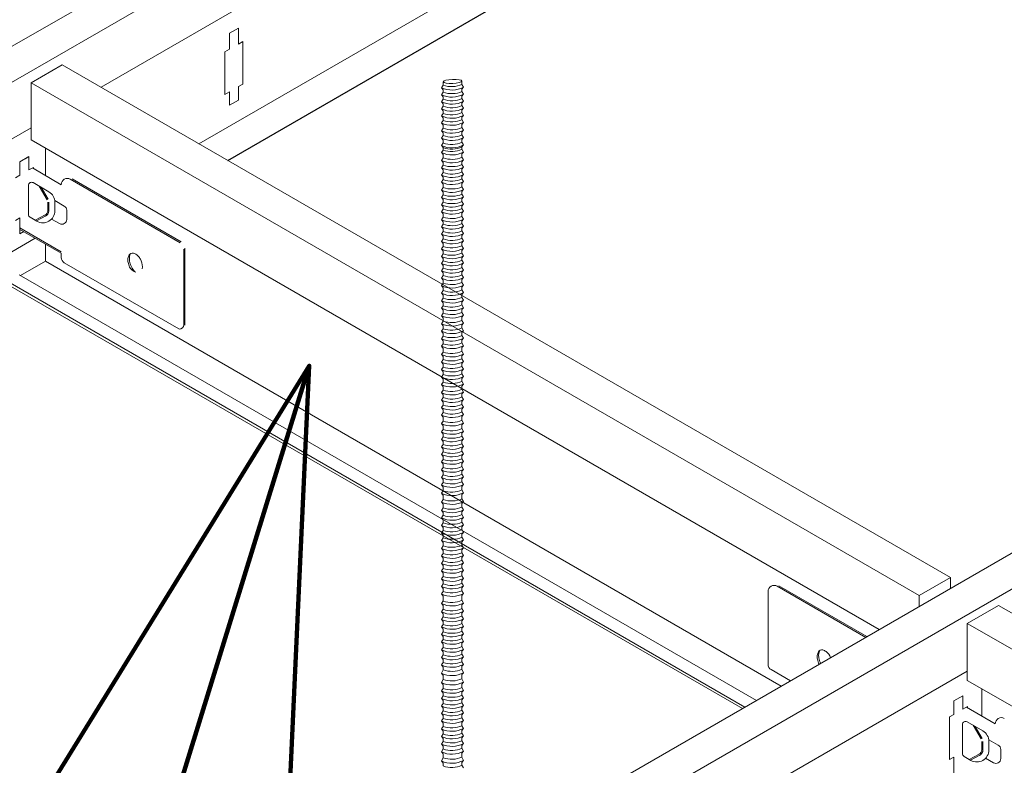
# Model space of a CAD drawing. Header units: millimetres. Extents: x 10176.9 to 10220.1, y 6804.8 to 6818.
# Tile 11 of 26: x 10198.651 to 10198.92, y 6805.271 to 6805.475. Entities that reach past the tile are written whole.
import ezdxf

# ---------------------------------------------------------------- set-up
doc = ezdxf.new("R2010")
doc.units = ezdxf.units.MM
doc.layers.get('DEFPOINTS').update_dxf_attribs({"true_color": 0x1a1a1a})
for name, color, linetype, lineweight in [('_HD_AUXILIAR', 30, 'Continuous', 5), ('_HD_perfil', 3, 'Continuous', 0), ('_HD_tornillo', 30, 'Continuous', 5)]:
    doc.layers.add(name, color=color, linetype=linetype, lineweight=lineweight)
doc.layers.add('_HD_panel .1', color=2, linetype='Continuous')
doc.styles.add('ROMANS', font='arial.ttf', dxfattribs={"height": 3.5})
doc.styles.get("Standard").update_dxf_attribs({"font": 'arial.ttf'})
doc.dimstyles.new('MECANICA', dxfattribs={"dimtxt": 3.5, "dimasz": 2.5, "dimexe": 1, "dimexo": 0, "dimgap": 1, "dimtad": 0, "dimtih": 1, "dimtoh": 1, "dimdec": 1, "dimdsep": 46, "dimtxsty": 'ROMANS', "dimblk1": 'OPEN', "dimblk2": 'OPEN', "dimsah": 1, "dimcen": 0.9, "dimclrt": 2, "dimadec": 0, "dimazin": 0, "dimtfac": 1, "dimtdec": 1, "dimtmove": 0, "dimatfit": 3, "dimldrblk": 'OPEN', "dimfxl": 1, "dimtolj": 1, "dimtzin": 0, "dimarcsym": 0})
doc.dimstyles.get("Standard").update_dxf_attribs({"dimtxt": 0.18, "dimasz": 0.18, "dimexe": 0.18, "dimexo": 0.0625, "dimgap": 0.09, "dimtad": 0, "dimtih": 1, "dimtoh": 1, "dimdec": 4, "dimzin": 0, "dimdsep": 46, "dimtxsty": 'Standard', "dimcen": 0.09, "dimadec": 0, "dimazin": 0, "dimtfac": 1, "dimtdec": 4, "dimtofl": 0, "dimtmove": 0, "dimatfit": 3, "dimfxl": 1, "dimtolj": 1, "dimtzin": 0, "dimarcsym": 0})

# ---------------------------------------------------------------- blocks, each defined once
blk = doc.blocks.new('_OPEN')
at = {"color": 0, "linetype": 'ByBlock'}
for p, q in [((-1, 0.16667), (0, 0)), ((0, 0), (-1, -0.16667)), ((0, 0), (-1, 0))]:
    blk.add_line(p, q, dxfattribs=at)
blk = doc.blocks.new('varilla roscada ISO')
for p, q in [((1059.908, -963.578), (1059.822, -963.695)), ((1059.822, -963.695), (1059.908, -963.791)), ((1059.908, -963.455), (1059.908, -963.578)), ((1060.76, -963.391), (1060.76, -963.521)), ((1060.76, -963.421), (1060.76, -963.545)), ((1060.76, -963.758), (1060.832, -963.67)), ((1060.761, -963.545), (1060.832, -963.67)), ((1059.908, -963.901), (1059.822, -964.017)), ((1059.822, -964.017), (1059.908, -964.114)), ((1059.908, -963.777), (1059.908, -963.901)), ((1059.908, -964.1), (1059.908, -964.223)), ((1060.76, -963.744), (1060.76, -963.868)), ((1060.76, -964.081), (1060.832, -963.993)), ((1060.76, -964.066), (1060.76, -964.19)), ((1060.761, -963.867), (1060.832, -963.993)), ((1059.908, -964.223), (1059.822, -964.339)), ((1059.822, -964.339), (1059.908, -964.436)), ((1059.908, -964.546), (1059.822, -964.662)), ((1059.908, -964.422), (1059.908, -964.546)), ((1060.76, -964.403), (1060.832, -964.315)), ((1060.76, -964.389), (1060.76, -964.513)), ((1060.761, -964.19), (1060.832, -964.315)), ((1060.761, -964.512), (1060.832, -964.638)), ((1059.822, -964.662), (1059.908, -964.759)), ((1059.908, -964.868), (1059.822, -964.984)), ((1059.822, -964.984), (1059.908, -965.081)), ((1059.908, -964.744), (1059.908, -964.868)), ((1060.76, -964.726), (1060.832, -964.638)), ((1060.76, -964.711), (1060.76, -964.835)), ((1060.76, -965.048), (1060.832, -964.96)), ((1060.76, -965.048), (1060.76, -965.158)), ((1060.761, -964.835), (1060.832, -964.96)), ((1059.908, -965.191), (1059.822, -965.307)), ((1059.822, -965.307), (1059.908, -965.404)), ((1059.908, -965.081), (1059.908, -965.191)), ((1059.908, -965.404), (1059.908, -965.552)), ((1060.76, -965.371), (1060.832, -965.283)), ((1060.76, -965.371), (1060.76, -965.518)), ((1060.761, -965.157), (1060.832, -965.283)), ((1060.761, -965.518), (1060.832, -965.644)), ((1059.908, -965.552), (1059.822, -965.668)), ((1059.822, -965.668), (1059.908, -965.765)), ((1059.822, -965.668), (1059.908, -965.765)), ((1059.908, -965.887), (1059.822, -966.003)), ((1059.908, -965.765), (1059.908, -965.887)), ((1060.76, -965.731), (1060.832, -965.644)), ((1060.76, -965.731), (1060.832, -965.644)), ((1060.76, -965.731), (1060.76, -965.854)), ((1060.761, -965.853), (1060.832, -965.979)), ((1059.822, -966.003), (1059.908, -966.1)), ((1059.908, -966.224), (1059.822, -966.34)), ((1059.822, -966.34), (1059.908, -966.437)), ((1059.908, -966.1), (1059.908, -966.224)), ((1060.76, -966.067), (1060.832, -965.979)), ((1060.76, -966.067), (1060.76, -966.191)), ((1060.76, -966.404), (1060.832, -966.316)), ((1060.76, -966.404), (1060.76, -966.513)), ((1060.761, -966.19), (1060.832, -966.316)), ((1059.908, -966.546), (1059.822, -966.662)), ((1059.822, -966.662), (1059.908, -966.759)), ((1059.908, -966.437), (1059.908, -966.546)), ((1059.908, -966.759), (1059.908, -966.907)), ((1060.76, -966.726), (1060.832, -966.638)), ((1060.76, -966.726), (1060.76, -966.874)), ((1060.761, -966.513), (1060.832, -966.638)), ((1060.761, -966.873), (1060.832, -966.999)), ((1059.908, -966.907), (1059.822, -967.023)), ((1059.822, -967.023), (1059.908, -967.12)), ((1059.822, -967.023), (1059.908, -967.12)), ((1059.908, -967.243), (1059.822, -967.359)), ((1059.908, -967.12), (1059.908, -967.243)), ((1060.76, -967.087), (1060.832, -966.999)), ((1060.76, -967.087), (1060.832, -966.999)), ((1060.76, -967.087), (1060.76, -967.209)), ((1060.761, -967.209), (1060.832, -967.335)), ((1059.822, -967.359), (1059.908, -967.456)), ((1059.908, -967.579), (1059.822, -967.696)), ((1059.822, -967.696), (1059.908, -967.792)), ((1059.908, -967.456), (1059.908, -967.579)), ((1060.76, -967.423), (1060.832, -967.335)), ((1060.76, -967.423), (1060.76, -967.546)), ((1060.76, -967.759), (1060.832, -967.672)), ((1060.76, -967.759), (1060.76, -967.869)), ((1060.761, -967.546), (1060.832, -967.672)), ((1059.908, -967.902), (1059.822, -968.018)), ((1059.822, -968.018), (1059.908, -968.115)), ((1059.908, -967.792), (1059.908, -967.902)), ((1059.908, -968.115), (1059.908, -968.263)), ((1060.76, -968.082), (1060.832, -967.994)), ((1060.76, -968.082), (1060.76, -968.23)), ((1060.761, -967.868), (1060.832, -967.994)), ((1060.761, -968.229), (1060.832, -968.355)), ((1059.908, -968.263), (1059.822, -968.379)), ((1059.822, -968.379), (1059.908, -968.476)), ((1059.822, -968.379), (1059.908, -968.476)), ((1059.908, -968.598), (1059.822, -968.714)), ((1059.908, -968.476), (1059.908, -968.598)), ((1060.76, -968.443), (1060.832, -968.355)), ((1060.76, -968.443), (1060.832, -968.355)), ((1060.76, -968.443), (1060.76, -968.565)), ((1060.761, -968.565), (1060.832, -968.69)), ((1059.822, -968.714), (1059.908, -968.811)), ((1059.908, -968.935), (1059.822, -969.051)), ((1059.822, -969.051), (1059.908, -969.148)), ((1059.908, -968.811), (1059.908, -968.935)), ((1060.76, -968.778), (1060.832, -968.69)), ((1060.76, -968.778), (1060.76, -968.902)), ((1060.76, -969.115), (1060.832, -969.027)), ((1060.76, -969.115), (1060.76, -969.224)), ((1060.761, -968.901), (1060.832, -969.027)), ((1059.908, -969.258), (1059.822, -969.374)), ((1059.822, -969.374), (1059.908, -969.471)), ((1059.908, -969.148), (1059.908, -969.258)), ((1059.908, -969.471), (1059.908, -969.618)), ((1060.76, -969.437), (1060.832, -969.35)), ((1060.76, -969.437), (1060.76, -969.585)), ((1060.761, -969.224), (1060.832, -969.35)), ((1059.908, -969.618), (1059.822, -969.735)), ((1059.822, -969.735), (1059.908, -969.831)), ((1059.908, -969.943), (1059.822, -970.059)), ((1059.908, -969.831), (1059.908, -969.943)), ((1060.76, -969.798), (1060.832, -969.711)), ((1060.76, -969.798), (1060.76, -969.91)), ((1060.761, -969.585), (1060.832, -969.711)), ((1060.761, -969.909), (1060.832, -970.035)), ((1059.822, -970.059), (1059.908, -970.156)), ((1059.908, -970.279), (1059.822, -970.395)), ((1059.822, -970.395), (1059.908, -970.492)), ((1059.908, -970.156), (1059.908, -970.279)), ((1060.76, -970.123), (1060.832, -970.035)), ((1060.76, -970.123), (1060.76, -970.245)), ((1060.76, -970.458), (1060.832, -970.371)), ((1060.76, -970.458), (1060.76, -970.582)), ((1060.761, -970.245), (1060.832, -970.371)), ((1059.908, -970.615), (1059.822, -970.731)), ((1059.822, -970.731), (1059.908, -970.828)), ((1059.908, -970.492), (1059.908, -970.615)), ((1059.908, -970.828), (1059.908, -970.958)), ((1060.76, -970.795), (1060.832, -970.707)), ((1060.76, -970.795), (1060.76, -970.925)), ((1060.761, -970.582), (1060.832, -970.707)), ((1060.761, -970.925), (1060.832, -971.05)), ((1059.908, -970.958), (1059.822, -971.075)), ((1059.822, -971.075), (1059.908, -971.171)), ((1059.908, -971.297), (1059.822, -971.413)), ((1059.908, -971.171), (1059.908, -971.297)), ((1060.76, -971.138), (1060.832, -971.05)), ((1060.76, -971.138), (1060.76, -971.264)), ((1060.761, -971.264), (1060.832, -971.389)), ((1059.822, -971.413), (1059.908, -971.51)), ((1059.908, -971.622), (1059.822, -971.738)), ((1059.822, -971.738), (1059.908, -971.835)), ((1059.908, -971.51), (1059.908, -971.622)), ((1059.908, -971.835), (1059.908, -971.957)), ((1060.76, -971.477), (1060.832, -971.389)), ((1060.76, -971.477), (1060.76, -971.589)), ((1060.76, -971.802), (1060.832, -971.714)), ((1060.76, -971.802), (1060.76, -971.924)), ((1060.761, -971.588), (1060.832, -971.714)), ((1059.908, -971.957), (1059.822, -972.074)), ((1059.822, -972.074), (1059.908, -972.17)), ((1059.908, -972.17), (1059.908, -972.294)), ((1060.76, -972.137), (1060.832, -972.049)), ((1060.76, -972.137), (1060.76, -972.261)), ((1060.761, -971.924), (1060.832, -972.049)), ((1060.761, -972.26), (1060.832, -972.386)), ((1059.908, -972.294), (1059.822, -972.41)), ((1059.822, -972.41), (1059.908, -972.507)), ((1059.908, -972.637), (1059.822, -972.753)), ((1059.908, -972.507), (1059.908, -972.637)), ((1060.76, -972.474), (1060.832, -972.386)), ((1060.76, -972.474), (1060.76, -972.604)), ((1060.76, -972.817), (1060.832, -972.729)), ((1060.761, -972.603), (1060.832, -972.729)), ((1059.822, -972.753), (1059.908, -972.85)), ((1059.908, -972.98), (1059.822, -973.096)), ((1059.822, -973.096), (1059.908, -973.193)), ((1059.908, -972.85), (1059.908, -972.98)), ((1060.76, -972.817), (1060.76, -972.947)), ((1060.76, -973.16), (1060.832, -973.072)), ((1060.76, -973.16), (1060.76, -973.293)), ((1060.761, -972.947), (1060.832, -973.072)), ((1059.908, -973.326), (1059.822, -973.443)), ((1059.822, -973.443), (1059.908, -973.539)), ((1059.908, -973.193), (1059.908, -973.326)), ((1059.908, -973.539), (1059.908, -973.67)), ((1060.76, -973.506), (1060.832, -973.419)), ((1060.76, -973.506), (1060.76, -973.636)), ((1060.761, -973.293), (1060.832, -973.419)), ((1060.761, -973.636), (1060.832, -973.762)), ((1059.908, -973.67), (1059.822, -973.786)), ((1059.822, -973.786), (1059.908, -973.883)), ((1059.908, -974.013), (1059.822, -974.129)), ((1059.908, -973.883), (1059.908, -974.013)), ((1060.76, -973.849), (1060.832, -973.762)), ((1060.76, -973.849), (1060.76, -973.979)), ((1060.761, -973.979), (1060.832, -974.105)), ((1059.822, -974.129), (1059.908, -974.226)), ((1059.908, -974.378), (1059.822, -974.494)), ((1059.822, -974.494), (1059.908, -974.591)), ((1059.908, -974.226), (1059.908, -974.378)), ((1060.76, -974.192), (1060.832, -974.105)), ((1060.76, -974.192), (1060.76, -974.344)), ((1060.76, -974.557), (1060.832, -974.47)), ((1060.761, -974.344), (1060.832, -974.47)), ((1059.908, -974.724), (1059.822, -974.84)), ((1059.822, -974.84), (1059.908, -974.937)), ((1059.908, -974.591), (1059.908, -974.724)), ((1059.908, -974.937), (1059.908, -975.067)), ((1060.76, -974.557), (1060.76, -974.691)), ((1060.76, -974.904), (1060.832, -974.816)), ((1060.76, -974.904), (1060.76, -975.034)), ((1060.761, -974.69), (1060.832, -974.816)), ((1059.908, -975.067), (1059.822, -975.183)), ((1059.822, -975.183), (1059.908, -975.28)), ((1059.908, -975.41), (1059.822, -975.526)), ((1059.908, -975.28), (1059.908, -975.41)), ((1060.76, -975.247), (1060.832, -975.159)), ((1060.76, -975.247), (1060.76, -975.377)), ((1060.761, -975.033), (1060.832, -975.159)), ((1060.761, -975.376), (1060.832, -975.502)), ((1059.822, -975.526), (1059.908, -975.623)), ((1059.908, -975.79), (1059.822, -975.906)), ((1059.908, -975.623), (1059.908, -975.79)), ((1060.76, -975.59), (1060.832, -975.502)), ((1060.76, -975.59), (1060.76, -975.757)), ((1060.76, -975.97), (1060.832, -975.882)), ((1060.761, -975.757), (1060.832, -975.882)), ((1059.822, -975.906), (1059.908, -976.003)), ((1059.908, -976.133), (1059.822, -976.25)), ((1059.822, -976.25), (1059.908, -976.346)), ((1059.908, -976.003), (1059.908, -976.133)), ((1060.76, -975.97), (1060.76, -976.1)), ((1060.76, -976.313), (1060.832, -976.225)), ((1060.76, -976.313), (1060.76, -976.446)), ((1060.761, -976.1), (1060.832, -976.225)), ((1059.908, -976.48), (1059.822, -976.596)), ((1059.822, -976.596), (1059.908, -976.693)), ((1059.908, -976.346), (1059.908, -976.48)), ((1059.908, -976.693), (1059.908, -976.823)), ((1060.76, -976.659), (1060.832, -976.572)), ((1060.76, -976.659), (1060.76, -976.789)), ((1060.761, -976.446), (1060.832, -976.572)), ((1060.761, -976.789), (1060.832, -976.915)), ((1059.908, -976.823), (1059.822, -976.939)), ((1059.822, -976.939), (1059.908, -977.036)), ((1059.908, -977.166), (1059.822, -977.282)), ((1059.908, -977.036), (1059.908, -977.166)), ((1060.76, -977.002), (1060.832, -976.915)), ((1060.76, -977.002), (1060.76, -977.133)), ((1060.761, -977.132), (1060.832, -977.258)), ((1059.822, -977.282), (1059.908, -977.379)), ((1059.908, -977.531), (1059.822, -977.647)), ((1059.822, -977.647), (1059.908, -977.744)), ((1059.908, -977.379), (1059.908, -977.531)), ((1060.76, -977.346), (1060.832, -977.258)), ((1060.76, -977.346), (1060.76, -977.497)), ((1060.76, -977.71), (1060.832, -977.623)), ((1060.761, -977.497), (1060.832, -977.623)), ((1059.908, -977.877), (1059.822, -977.993)), ((1059.822, -977.993), (1059.908, -978.09)), ((1059.908, -977.744), (1059.908, -977.877)), ((1059.908, -978.09), (1059.908, -978.22)), ((1060.76, -977.71), (1060.76, -977.844)), ((1060.76, -978.057), (1060.832, -977.969)), ((1060.76, -978.057), (1060.76, -978.187)), ((1060.761, -977.843), (1060.832, -977.969)), ((1059.908, -978.22), (1059.822, -978.336)), ((1059.822, -978.336), (1059.908, -978.433)), ((1059.908, -978.563), (1059.822, -978.679)), ((1059.908, -978.433), (1059.908, -978.563)), ((1060.76, -978.4), (1060.832, -978.312)), ((1060.76, -978.4), (1060.76, -978.53)), ((1060.761, -978.186), (1060.832, -978.312)), ((1060.761, -978.529), (1060.832, -978.655)), ((1059.822, -978.679), (1059.908, -978.776)), ((1059.908, -978.95), (1059.822, -979.066)), ((1059.908, -978.776), (1059.908, -978.95)), ((1060.76, -978.743), (1060.832, -978.655)), ((1060.76, -978.743), (1060.76, -978.917)), ((1060.76, -979.13), (1060.832, -979.042)), ((1060.761, -978.916), (1060.832, -979.042)), ((1059.822, -979.066), (1059.908, -979.163)), ((1059.908, -979.33), (1059.822, -979.446)), ((1059.822, -979.446), (1059.908, -979.543)), ((1059.908, -979.163), (1059.908, -979.33)), ((1060.76, -979.13), (1060.76, -979.297)), ((1060.76, -979.51), (1060.832, -979.422)), ((1060.761, -979.297), (1060.832, -979.422)), ((1059.908, -979.673), (1059.822, -979.789)), ((1059.822, -979.789), (1059.908, -979.886)), ((1059.908, -979.543), (1059.908, -979.673)), ((1059.908, -979.886), (1059.908, -980.019)), ((1060.76, -979.51), (1060.76, -979.64)), ((1060.76, -979.853), (1060.832, -979.765)), ((1060.76, -979.853), (1060.76, -979.986)), ((1060.761, -979.64), (1060.832, -979.765)), ((1059.908, -980.019), (1059.822, -980.136)), ((1059.822, -980.136), (1059.908, -980.233)), ((1059.908, -980.363), (1059.822, -980.479)), ((1059.908, -980.233), (1059.908, -980.363)), ((1060.76, -980.199), (1060.832, -980.112)), ((1060.76, -980.199), (1060.76, -980.329)), ((1060.761, -979.986), (1060.832, -980.112)), ((1060.761, -980.329), (1060.832, -980.455)), ((1059.822, -980.479), (1059.908, -980.576)), ((1059.908, -980.706), (1059.822, -980.822)), ((1059.822, -980.822), (1059.908, -980.919)), ((1059.908, -980.576), (1059.908, -980.706)), ((1060.76, -980.542), (1060.832, -980.455)), ((1060.76, -980.542), (1060.76, -980.672)), ((1060.76, -980.885), (1060.832, -980.798)), ((1060.761, -980.672), (1060.832, -980.798)), ((1059.908, -981.071), (1059.822, -981.187)), ((1059.822, -981.187), (1059.908, -981.284)), ((1059.908, -980.919), (1059.908, -981.071)), ((1059.908, -981.284), (1059.908, -981.417)), ((1060.76, -980.885), (1060.76, -981.037)), ((1060.76, -981.25), (1060.832, -981.163)), ((1060.76, -981.25), (1060.76, -981.384)), ((1060.761, -981.037), (1060.832, -981.163)), ((1059.908, -981.417), (1059.822, -981.533)), ((1059.822, -981.533), (1059.908, -981.63)), ((1059.908, -981.63), (1059.908, -981.76)), ((1060.76, -981.597), (1060.832, -981.509)), ((1060.76, -981.597), (1060.76, -981.727)), ((1060.761, -981.383), (1060.832, -981.509)), ((1060.761, -981.726), (1060.832, -981.852)), ((1059.908, -981.76), (1059.822, -981.876)), ((1059.822, -981.876), (1059.908, -981.973)), ((1059.908, -982.138), (1059.822, -982.254)), ((1059.908, -981.973), (1059.908, -982.138)), ((1060.76, -981.94), (1060.832, -981.852)), ((1060.76, -981.94), (1060.76, -982.105)), ((1060.761, -982.104), (1060.832, -982.23)), ((1059.822, -982.254), (1059.908, -982.351)), ((1059.908, -982.541), (1059.822, -982.657)), ((1059.908, -982.351), (1059.908, -982.541)), ((1060.76, -982.318), (1060.832, -982.23)), ((1060.76, -982.318), (1060.76, -982.508)), ((1060.76, -982.721), (1060.832, -982.633)), ((1060.761, -982.507), (1060.832, -982.633)), ((1059.822, -982.657), (1059.908, -982.754)), ((1059.908, -982.921), (1059.822, -983.038)), ((1059.822, -983.038), (1059.908, -983.134)), ((1059.908, -982.754), (1059.908, -982.921)), ((1060.76, -982.721), (1060.76, -982.888)), ((1060.76, -983.101), (1060.832, -983.013)), ((1060.761, -982.888), (1060.832, -983.013)), ((1059.908, -983.264), (1059.822, -983.381)), ((1059.822, -983.381), (1059.908, -983.477)), ((1059.908, -983.134), (1059.908, -983.264)), ((1059.908, -983.477), (1059.908, -983.611)), ((1060.76, -983.101), (1060.76, -983.231)), ((1060.76, -983.444), (1060.832, -983.357)), ((1060.76, -983.444), (1060.76, -983.577)), ((1060.761, -983.231), (1060.832, -983.357)), ((1059.908, -983.611), (1059.822, -983.727)), ((1059.822, -983.727), (1059.908, -983.824)), ((1059.908, -983.954), (1059.822, -984.07)), ((1059.908, -983.824), (1059.908, -983.954)), ((1060.76, -983.79), (1060.832, -983.703)), ((1060.76, -983.79), (1060.76, -983.921)), ((1060.761, -983.577), (1060.832, -983.703)), ((1060.761, -983.92), (1060.832, -984.046)), ((1059.822, -984.07), (1059.908, -984.167)), ((1059.908, -984.297), (1059.822, -984.413)), ((1059.822, -984.413), (1059.908, -984.51)), ((1059.908, -984.167), (1059.908, -984.297)), ((1060.76, -984.134), (1060.832, -984.046)), ((1060.76, -984.134), (1060.76, -984.264)), ((1060.76, -984.477), (1060.832, -984.389)), ((1060.761, -984.263), (1060.832, -984.389)), ((1059.908, -984.662), (1059.822, -984.778)), ((1059.822, -984.778), (1059.908, -984.875)), ((1059.908, -984.51), (1059.908, -984.662)), ((1059.908, -984.875), (1059.908, -985.008)), ((1060.76, -984.477), (1060.76, -984.629)), ((1060.76, -984.842), (1060.832, -984.754)), ((1060.76, -984.842), (1060.76, -984.975)), ((1060.761, -984.628), (1060.832, -984.754)), ((1059.908, -985.008), (1059.822, -985.124)), ((1059.822, -985.124), (1059.908, -985.221)), ((1059.908, -985.351), (1059.822, -985.467)), ((1059.908, -985.221), (1059.908, -985.351)), ((1060.76, -985.188), (1060.832, -985.1)), ((1060.76, -985.188), (1060.76, -985.318)), ((1060.761, -984.974), (1060.832, -985.1)), ((1060.761, -985.317), (1060.832, -985.443)), ((1059.822, -985.467), (1059.908, -985.564)), ((1059.908, -985.694), (1059.822, -985.81)), ((1059.908, -985.564), (1059.908, -985.694)), ((1060.76, -985.531), (1060.832, -985.443)), ((1060.76, -985.531), (1060.76, -985.661)), ((1060.76, -985.874), (1060.832, -985.786)), ((1060.761, -985.66), (1060.832, -985.786)), ((1059.822, -985.81), (1059.908, -985.907)), ((1059.908, -986.061), (1059.822, -986.177)), ((1059.822, -986.177), (1059.908, -986.274)), ((1059.908, -985.907), (1059.908, -986.061)), ((1060.76, -985.874), (1060.76, -986.028)), ((1060.76, -986.241), (1060.832, -986.153)), ((1060.76, -986.241), (1060.76, -986.371)), ((1060.761, -986.027), (1060.832, -986.153)), ((1059.908, -986.404), (1059.822, -986.52)), ((1059.822, -986.52), (1059.908, -986.617)), ((1059.908, -986.274), (1059.908, -986.404)), ((1059.908, -986.617), (1059.908, -986.747)), ((1060.76, -986.584), (1060.832, -986.496)), ((1060.76, -986.584), (1060.76, -986.714)), ((1060.761, -986.37), (1060.832, -986.496)), ((1059.908, -986.747), (1059.822, -986.863)), ((1059.822, -986.863), (1059.908, -986.96)), ((1059.908, -986.96), (1059.908, -987.185)), ((1060.76, -986.927), (1060.832, -986.839)), ((1060.76, -986.927), (1060.76, -987.152)), ((1060.761, -986.713), (1060.832, -986.839)), ((1060.761, -987.151), (1060.832, -987.277)), ((1059.908, -987.185), (1059.822, -987.301)), ((1059.822, -987.301), (1059.908, -987.398)), ((1059.908, -987.566), (1059.822, -987.682)), ((1059.908, -987.398), (1059.908, -987.566)), ((1060.76, -987.365), (1060.832, -987.277)), ((1060.76, -987.365), (1060.76, -987.532)), ((1060.761, -987.532), (1060.832, -987.658)), ((1059.822, -987.682), (1059.908, -987.779)), ((1059.908, -987.909), (1059.822, -988.025)), ((1059.822, -988.025), (1059.908, -988.122)), ((1059.908, -987.779), (1059.908, -987.909)), ((1060.76, -987.745), (1060.832, -987.658)), ((1060.76, -987.745), (1060.76, -987.875)), ((1060.76, -988.089), (1060.832, -988.001)), ((1060.761, -987.875), (1060.832, -988.001)), ((1059.908, -988.255), (1059.822, -988.371)), ((1059.822, -988.371), (1059.908, -988.468)), ((1059.908, -988.122), (1059.908, -988.255)), ((1059.908, -988.468), (1059.908, -988.598)), ((1060.76, -988.089), (1060.76, -988.222)), ((1060.76, -988.435), (1060.832, -988.347)), ((1060.76, -988.435), (1060.76, -988.565)), ((1060.761, -988.221), (1060.832, -988.347)), ((1059.908, -988.598), (1059.822, -988.714)), ((1059.822, -988.714), (1059.908, -988.811)), ((1059.908, -988.941), (1059.822, -989.057)), ((1059.908, -988.811), (1059.908, -988.941)), ((1060.76, -988.778), (1060.832, -988.69)), ((1060.76, -988.778), (1060.76, -988.908)), ((1060.761, -988.564), (1060.832, -988.69)), ((1060.761, -988.907), (1060.832, -989.033)), ((1059.822, -989.057), (1059.908, -989.154)), ((1059.908, -989.306), (1059.822, -989.422)), ((1059.908, -989.154), (1059.908, -989.306)), ((1060.76, -989.121), (1060.832, -989.033)), ((1060.76, -989.121), (1060.76, -989.273)), ((1060.76, -989.486), (1060.832, -989.398)), ((1060.761, -989.272), (1060.832, -989.398)), ((1059.822, -989.422), (1059.908, -989.519)), ((1059.908, -989.652), (1059.822, -989.768)), ((1059.822, -989.768), (1059.908, -989.865)), ((1059.908, -989.519), (1059.908, -989.652)), ((1060.76, -989.486), (1060.76, -989.619)), ((1060.76, -989.832), (1060.832, -989.744)), ((1060.76, -989.832), (1060.76, -989.962)), ((1060.761, -989.618), (1060.832, -989.744)), ((1059.908, -989.995), (1059.822, -990.111)), ((1059.822, -990.111), (1059.908, -990.208)), ((1059.908, -989.865), (1059.908, -989.995)), ((1059.908, -990.208), (1059.908, -990.338)), ((1060.76, -990.175), (1060.832, -990.087)), ((1060.76, -990.175), (1060.76, -990.305)), ((1060.761, -989.962), (1060.832, -990.087)), ((1060.761, -990.305), (1060.832, -990.468)), ((1059.908, -990.338), (1059.822, -990.492)), ((1059.822, -990.492), (1059.908, -990.589)), ((1059.908, -990.589), (1059.908, -990.776)), ((1060.76, -990.556), (1060.832, -990.468)), ((1060.76, -990.556), (1060.76, -990.742)), ((1060.761, -990.742), (1060.832, -990.896)), ((1059.908, -990.776), (1059.822, -990.92)), ((1059.822, -990.92), (1059.908, -991.017)), ((1059.908, -991.184), (1059.822, -991.301)), ((1059.908, -991.017), (1059.908, -991.184)), ((1060.76, -990.984), (1060.832, -990.896)), ((1060.76, -990.984), (1060.76, -991.151)), ((1060.761, -991.151), (1060.832, -991.277)), ((1059.822, -991.301), (1059.908, -991.397)), ((1059.908, -991.527), (1059.822, -991.644)), ((1059.822, -991.644), (1059.908, -991.74)), ((1059.908, -991.397), (1059.908, -991.527)), ((1060.76, -991.364), (1060.832, -991.277)), ((1060.76, -991.364), (1060.76, -991.494)), ((1060.76, -991.707), (1060.832, -991.62)), ((1060.761, -991.494), (1060.832, -991.62)), ((1059.908, -991.874), (1059.822, -991.99)), ((1059.822, -991.99), (1059.908, -992.087)), ((1059.908, -991.74), (1059.908, -991.874)), ((1059.908, -992.087), (1059.908, -992.217)), ((1060.76, -991.707), (1060.76, -991.84)), ((1060.76, -992.053), (1060.832, -991.966)), ((1060.76, -992.053), (1060.76, -992.184)), ((1060.761, -991.84), (1060.832, -991.966)), ((1059.908, -992.217), (1059.822, -992.333)), ((1059.822, -992.333), (1059.908, -992.43)), ((1059.908, -992.56), (1059.822, -992.676)), ((1059.908, -992.43), (1059.908, -992.56)), ((1060.76, -992.397), (1060.832, -992.309)), ((1060.76, -992.397), (1060.76, -992.527)), ((1060.761, -992.183), (1060.832, -992.309)), ((1060.761, -992.526), (1060.832, -992.652)), ((1059.822, -992.676), (1059.908, -992.773)), ((1059.908, -992.925), (1059.822, -993.041)), ((1059.908, -992.773), (1059.908, -992.925)), ((1060.76, -992.74), (1060.832, -992.652)), ((1060.76, -992.74), (1060.76, -992.892)), ((1060.761, -992.891), (1060.832, -993.017)), ((1059.822, -993.041), (1059.908, -993.138)), ((1059.908, -993.271), (1059.822, -993.387)), ((1059.822, -993.387), (1059.908, -993.484)), ((1059.908, -993.138), (1059.908, -993.271)), ((1060.76, -993.105), (1060.832, -993.017)), ((1060.76, -993.105), (1060.76, -993.238)), ((1060.76, -993.451), (1060.832, -993.363)), ((1060.76, -993.451), (1060.76, -993.581)), ((1060.761, -993.237), (1060.832, -993.363)), ((1059.908, -993.614), (1059.822, -993.73)), ((1059.822, -993.73), (1059.908, -993.827)), ((1059.908, -993.484), (1059.908, -993.614)), ((1059.908, -993.827), (1059.908, -993.957)), ((1060.76, -993.794), (1060.832, -993.706)), ((1060.76, -993.794), (1060.76, -993.924)), ((1060.761, -993.58), (1060.832, -993.706)), ((1059.908, -993.957), (1059.822, -994.088)), ((1059.822, -994.088), (1059.908, -994.185)), ((1059.908, -994.362), (1059.822, -994.505)), ((1059.908, -994.362), (1059.908, -994.185)), ((1060.76, -994.152), (1060.832, -994.064)), ((1060.761, -993.923), (1060.832, -994.064)), ((1060.761, -994.328), (1060.761, -994.15)), ((1060.761, -994.328), (1060.832, -994.481)), ((1059.822, -994.505), (1059.908, -994.602)), ((1059.908, -994.602), (1059.908, -994.735)), ((1060.76, -994.569), (1060.832, -994.481)), ((1060.76, -994.569), (1060.76, -994.702)), ((1060.761, -994.701), (1060.832, -994.827))]:
    blk.add_line(p, q)
for centre, radius, start, end in [((1060.304, -962.689), 1.115, 244.4352, 298.2918), ((1060.293, -962.499), 1.146, 250.3854, 294.0751), ((1060.304, -963.011), 1.115, 244.4352, 298.2918), ((1060.293, -962.822), 1.146, 250.3854, 294.0751), ((1060.304, -963.334), 1.115, 244.4352, 298.2918), ((1060.293, -963.144), 1.146, 250.3854, 294.0751), ((1060.293, -963.466), 1.146, 250.3854, 294.0751), ((1060.304, -963.656), 1.115, 244.4352, 298.2918), ((1060.304, -963.979), 1.115, 244.4352, 298.2918), ((1060.293, -963.789), 1.146, 250.3854, 294.0751), ((1060.304, -964.301), 1.115, 244.4352, 298.2918), ((1060.293, -964.111), 1.146, 250.3854, 294.0751), ((1060.293, -964.472), 1.146, 250.3854, 294.0751), ((1060.304, -964.662), 1.115, 244.4352, 298.2918), ((1060.293, -964.808), 1.146, 250.3854, 294.0751), ((1060.304, -964.997), 1.115, 244.4352, 298.2918), ((1060.304, -965.334), 1.115, 244.4352, 298.2918), ((1060.293, -965.145), 1.146, 250.3854, 294.0751), ((1060.293, -965.358), 1.146, 250.3854, 294.0751), ((1060.304, -965.657), 1.115, 244.4352, 298.2918), ((1060.293, -965.467), 1.146, 250.3854, 294.0751), ((1060.293, -965.828), 1.146, 250.3854, 294.0751), ((1060.304, -966.018), 1.115, 244.4352, 298.2918), ((1060.293, -966.163), 1.146, 250.3854, 294.0751), ((1060.304, -966.353), 1.115, 244.4352, 298.2918), ((1060.304, -966.69), 1.115, 244.4352, 298.2918), ((1060.293, -966.5), 1.146, 250.3854, 294.0751), ((1060.304, -967.012), 1.115, 244.4352, 298.2918), ((1060.293, -966.823), 1.146, 250.3854, 294.0751), ((1060.293, -967.184), 1.146, 250.3854, 294.0751), ((1060.304, -967.373), 1.115, 244.4352, 298.2918), ((1060.293, -967.519), 1.146, 250.3854, 294.0751), ((1060.304, -967.709), 1.115, 244.4352, 298.2918), ((1060.304, -968.045), 1.115, 244.4352, 298.2918), ((1060.293, -967.856), 1.146, 250.3854, 294.0751), ((1060.304, -968.368), 1.115, 244.4352, 298.2918), ((1060.293, -968.178), 1.146, 250.3854, 294.0751), ((1060.304, -968.729), 1.115, 244.4352, 298.2918), ((1060.293, -968.539), 1.146, 250.3854, 294.0751), ((1060.293, -968.864), 1.146, 250.3854, 294.0751), ((1060.304, -969.053), 1.115, 244.4352, 298.2918), ((1060.304, -969.389), 1.115, 244.4352, 298.2918), ((1060.293, -969.199), 1.146, 250.3854, 294.0751), ((1060.304, -969.726), 1.115, 244.4352, 298.2918), ((1060.293, -969.536), 1.146, 250.3854, 294.0751), ((1060.293, -969.879), 1.146, 250.3854, 294.0751), ((1060.304, -970.069), 1.115, 244.4352, 298.2918), ((1060.293, -970.218), 1.146, 250.3854, 294.0751), ((1060.304, -970.408), 1.115, 244.4352, 298.2918), ((1060.304, -970.732), 1.115, 244.4352, 298.2918), ((1060.293, -970.543), 1.146, 250.3854, 294.0751), ((1060.304, -971.068), 1.115, 244.4352, 298.2918), ((1060.293, -970.878), 1.146, 250.3854, 294.0751), ((1060.293, -971.215), 1.146, 250.3854, 294.0751), ((1060.304, -971.405), 1.115, 244.4352, 298.2918), ((1060.304, -971.748), 1.115, 244.4352, 298.2918), ((1060.293, -971.558), 1.146, 250.3854, 294.0751), ((1060.304, -972.091), 1.115, 244.4352, 298.2918), ((1060.293, -971.901), 1.146, 250.3854, 294.0751), ((1060.304, -972.437), 1.115, 244.4352, 298.2918), ((1060.293, -972.247), 1.146, 250.3854, 294.0751), ((1060.293, -972.59), 1.146, 250.3854, 294.0751), ((1060.304, -972.78), 1.115, 244.4352, 298.2918), ((1060.293, -972.933), 1.146, 250.3854, 294.0751), ((1060.304, -973.123), 1.115, 244.4352, 298.2918), ((1060.304, -973.488), 1.115, 244.4352, 298.2918), ((1060.293, -973.298), 1.146, 250.3854, 294.0751), ((1060.304, -973.834), 1.115, 244.4352, 298.2918), ((1060.293, -973.644), 1.146, 250.3854, 294.0751), ((1060.304, -974.177), 1.115, 244.4352, 298.2918), ((1060.293, -973.988), 1.146, 250.3854, 294.0751), ((1060.293, -974.331), 1.146, 250.3854, 294.0751), ((1060.304, -974.52), 1.115, 244.4352, 298.2918), ((1060.304, -974.901), 1.115, 244.4352, 298.2918), ((1060.293, -974.711), 1.146, 250.3854, 294.0751), ((1060.304, -975.244), 1.115, 244.4352, 298.2918), ((1060.293, -975.054), 1.146, 250.3854, 294.0751), ((1060.304, -975.59), 1.115, 244.4352, 298.2918), ((1060.293, -975.4), 1.146, 250.3854, 294.0751), ((1060.293, -975.743), 1.146, 250.3854, 294.0751), ((1060.304, -975.933), 1.115, 244.4352, 298.2918), ((1060.293, -976.086), 1.146, 250.3854, 294.0751), ((1060.304, -976.276), 1.115, 244.4352, 298.2918), ((1060.304, -976.641), 1.115, 244.4352, 298.2918), ((1060.293, -976.451), 1.146, 250.3854, 294.0751), ((1060.304, -976.987), 1.115, 244.4352, 298.2918), ((1060.293, -976.798), 1.146, 250.3854, 294.0751), ((1060.304, -977.33), 1.115, 244.4352, 298.2918), ((1060.293, -977.141), 1.146, 250.3854, 294.0751), ((1060.293, -977.484), 1.146, 250.3854, 294.0751), ((1060.304, -977.673), 1.115, 244.4352, 298.2918), ((1060.304, -978.06), 1.115, 244.4352, 298.2918), ((1060.293, -977.87), 1.146, 250.3854, 294.0751), ((1060.304, -978.441), 1.115, 244.4352, 298.2918), ((1060.293, -978.251), 1.146, 250.3854, 294.0751), ((1060.304, -978.784), 1.115, 244.4352, 298.2918), ((1060.293, -978.594), 1.146, 250.3854, 294.0751), ((1060.304, -979.13), 1.115, 244.4352, 298.2918), ((1060.293, -978.94), 1.146, 250.3854, 294.0751), ((1060.293, -979.283), 1.146, 250.3854, 294.0751), ((1060.304, -979.473), 1.115, 244.4352, 298.2918), ((1060.304, -979.816), 1.115, 244.4352, 298.2918), ((1060.293, -979.626), 1.146, 250.3854, 294.0751), ((1060.304, -980.181), 1.115, 244.4352, 298.2918), ((1060.293, -979.991), 1.146, 250.3854, 294.0751), ((1060.304, -980.527), 1.115, 244.4352, 298.2918), ((1060.293, -980.337), 1.146, 250.3854, 294.0751), ((1060.293, -980.681), 1.146, 250.3854, 294.0751), ((1060.304, -980.87), 1.115, 244.4352, 298.2918), ((1060.293, -981.059), 1.146, 250.3854, 294.0751), ((1060.304, -981.248), 1.115, 244.4352, 298.2918), ((1060.304, -981.651), 1.115, 244.4352, 298.2918), ((1060.293, -981.462), 1.146, 250.3854, 294.0751), ((1060.304, -982.032), 1.115, 244.4352, 298.2918), ((1060.293, -981.842), 1.146, 250.3854, 294.0751), ((1060.304, -982.375), 1.115, 244.4352, 298.2918), ((1060.293, -982.185), 1.146, 250.3854, 294.0751), ((1060.304, -982.721), 1.115, 244.4352, 298.2918), ((1060.293, -982.531), 1.146, 250.3854, 294.0751), ((1060.293, -982.874), 1.146, 250.3854, 294.0751), ((1060.304, -983.064), 1.115, 244.4352, 298.2918), ((1060.304, -983.407), 1.115, 244.4352, 298.2918), ((1060.293, -983.217), 1.146, 250.3854, 294.0751), ((1060.304, -983.772), 1.115, 244.4352, 298.2918), ((1060.293, -983.582), 1.146, 250.3854, 294.0751), ((1060.304, -984.118), 1.115, 244.4352, 298.2918), ((1060.293, -983.929), 1.146, 250.3854, 294.0751), ((1060.293, -984.272), 1.146, 250.3854, 294.0751), ((1060.304, -984.461), 1.115, 244.4352, 298.2918), ((1060.304, -984.804), 1.115, 244.4352, 298.2918), ((1060.293, -984.615), 1.146, 250.3854, 294.0751), ((1060.304, -985.171), 1.115, 244.4352, 298.2918), ((1060.293, -984.982), 1.146, 250.3854, 294.0751), ((1060.304, -985.514), 1.115, 244.4352, 298.2918), ((1060.293, -985.325), 1.146, 250.3854, 294.0751), ((1060.304, -985.858), 1.115, 244.4352, 298.2918), ((1060.293, -985.668), 1.146, 250.3854, 294.0751), ((1060.293, -986.106), 1.146, 250.3854, 294.0751), ((1060.304, -986.296), 1.115, 244.4352, 298.2918), ((1060.293, -986.486), 1.146, 250.3854, 294.0751), ((1060.304, -986.676), 1.115, 244.4352, 298.2918), ((1060.304, -987.019), 1.115, 244.4352, 298.2918), ((1060.293, -986.829), 1.146, 250.3854, 294.0751), ((1060.304, -987.365), 1.115, 244.4352, 298.2918), ((1060.293, -987.176), 1.146, 250.3854, 294.0751), ((1060.304, -987.708), 1.115, 244.4352, 298.2918), ((1060.293, -987.519), 1.146, 250.3854, 294.0751), ((1060.293, -987.862), 1.146, 250.3854, 294.0751), ((1060.304, -988.051), 1.115, 244.4352, 298.2918), ((1060.304, -988.416), 1.115, 244.4352, 298.2918), ((1060.293, -988.227), 1.146, 250.3854, 294.0751), ((1060.304, -988.763), 1.115, 244.4352, 298.2918), ((1060.293, -988.573), 1.146, 250.3854, 294.0751), ((1060.304, -989.106), 1.115, 244.4352, 298.2918), ((1060.293, -988.916), 1.146, 250.3854, 294.0751), ((1060.293, -989.259), 1.146, 250.3854, 294.0751), ((1060.304, -989.486), 1.115, 244.4352, 298.2918), ((1060.293, -989.696), 1.146, 250.3854, 294.0751), ((1060.304, -989.914), 1.115, 244.4352, 298.2918), ((1060.293, -990.105), 1.146, 250.3854, 294.0751), ((1060.304, -990.295), 1.115, 244.4352, 298.2918), ((1060.304, -990.638), 1.115, 244.4352, 298.2918), ((1060.293, -990.448), 1.146, 250.3854, 294.0751), ((1060.304, -990.984), 1.115, 244.4352, 298.2918), ((1060.293, -990.794), 1.146, 250.3854, 294.0751), ((1060.304, -991.327), 1.115, 244.4352, 298.2918), ((1060.293, -991.137), 1.146, 250.3854, 294.0751), ((1060.293, -991.48), 1.146, 250.3854, 294.0751), ((1060.304, -991.67), 1.115, 244.4352, 298.2918), ((1060.293, -991.845), 1.146, 250.3854, 294.0751), ((1060.304, -992.035), 1.115, 244.4352, 298.2918), ((1060.304, -992.381), 1.115, 244.4352, 298.2918), ((1060.293, -992.192), 1.146, 250.3854, 294.0751), ((1060.304, -992.724), 1.115, 244.4352, 298.2918), ((1060.293, -992.535), 1.146, 250.3854, 294.0751), ((1060.304, -993.082), 1.115, 244.4352, 298.2918), ((1060.293, -992.878), 1.146, 250.3854, 294.0751), ((1060.293, -993.283), 1.146, 250.3854, 294.0751), ((1060.304, -993.499), 1.115, 244.4352, 298.2918), ((1060.293, -993.656), 1.146, 250.3854, 294.0751)]:
    blk.add_arc(centre, radius, start, end)
blk.add_ellipse((1060.334, -963.408), major_axis=(-0.426, -0.017), ratio=0.217707)
blk = doc.blocks.new('*D18')
at = {"color": 0, "lineweight": -2, "transparency": 16777216}
for p, q in [((10201.82416, 6805.62749), (10201.87406, 6805.60422)), ((10201.38917, 6805.34736), (10201.80863, 6805.58954)), ((10201.3181, 6805.33531), (10201.368, 6805.31204))]:
    blk.add_line(p, q, dxfattribs=at)
at = {"color": 0, "transparency": 16777216}
for points in [[(10201.80447, 6805.59676), (10201.8128, 6805.58232), (10201.85194, 6805.61454)], [(10201.38501, 6805.35458), (10201.39334, 6805.34014), (10201.34587, 6805.32236)]]:
    blk.add_solid(points, dxfattribs=at)
at = {"layer": 'DEFPOINTS', "color": 0, "transparency": 16777216}
for p in [(10201.80203, 6805.63781), (10201.85194, 6805.61454), (10201.29597, 6805.34563)]:
    blk.add_point(p, dxfattribs=at)
at = {"color": 0, "transparency": 16777216, "insert": (10201.69549, 6805.30116), "char_height": 0.05, "width": 30.7789722, "attachment_point": 5}
blk.add_mtext('\\A1;1200mm [47"]', dxfattribs=at)

msp = doc.modelspace()

# ---------------------------------------------------------------- linework, layer by layer
at = {"layer": '_HD_AUXILIAR'}
msp.add_line((10198.65463, 6805.43443), (10198.65463, 6805.4341), dxfattribs=at)
msp.add_line((10198.65463, 6805.43443), (10198.65463, 6805.4341), dxfattribs=at)
at = {"layer": '_HD_panel .1'}
msp.add_line((10198.70765, 6805.43634), (10198.93485, 6805.56751), dxfattribs=at)
at = {"layer": '_HD_perfil'}
for p, q in [((10199.20625, 6805.78935), (10198.48203, 6805.37122)), ((10199.21476, 6805.78444), (10198.49054, 6805.36631)), ((10199.46247, 6805.64142), (10198.73825, 6805.2233)), ((10199.47098, 6805.63651), (10198.74676, 6805.21838)), ((10198.67308, 6805.4563), (10198.93495, 6805.60749)), ((10198.93742, 6805.57807), (10198.69979, 6805.44088)), ((10198.70811, 6805.47105), (10198.71057, 6805.47247)), ((10198.71057, 6805.4681), (10198.71057, 6805.47247)), ((10198.70811, 6805.46668), (10198.70811, 6805.47105)), ((10198.70811, 6805.46668), (10198.70688, 6805.46597)), ((10198.71057, 6805.4681), (10198.7118, 6805.46881)), ((10198.7118, 6805.45718), (10198.7118, 6805.46881)), ((10198.70688, 6805.45434), (10198.70688, 6805.46597)), ((10198.66249, 6805.46241), (10198.65398, 6805.4575)), ((10198.66249, 6805.46241), (10198.90488, 6805.32246)), ((10198.65398, 6805.4575), (10198.89637, 6805.31755)), ((10198.65398, 6805.4575), (10198.65398, 6805.44193)), ((10198.71057, 6805.45647), (10198.7118, 6805.45718)), ((10198.71057, 6805.45281), (10198.71057, 6805.45647)), ((10198.70688, 6805.45434), (10198.70811, 6805.45505)), ((10198.70811, 6805.45139), (10198.70811, 6805.45505)), ((10198.70811, 6805.45139), (10198.71057, 6805.45281)), ((10198.49054, 6805.35091), (10198.65398, 6805.44527)), ((10198.65398, 6805.44194), (10198.88546, 6805.30828)), ((10198.65791, 6805.43967), (10198.65791, 6805.43221)), ((10198.65791, 6805.43967), (10198.65791, 6805.43251)), ((10198.6534, 6805.43738), (10198.65094, 6805.43596)), ((10198.6534, 6805.43738), (10198.65238, 6805.43679)), ((10198.6534, 6805.43738), (10198.6534, 6805.43372)), ((10198.6534, 6805.43738), (10198.6534, 6805.43372)), ((10198.65094, 6805.43596), (10198.65094, 6805.4323)), ((10198.65463, 6805.43443), (10198.6534, 6805.43372)), ((10198.65463, 6805.43443), (10198.6534, 6805.43372)), ((10198.66224, 6805.4297), (10198.65434, 6805.43427)), ((10198.65094, 6805.4323), (10198.64971, 6805.43159)), ((10198.6533, 6805.42956), (10198.6533, 6805.42154)), ((10198.65453, 6805.43027), (10198.65886, 6805.42777)), ((10198.65835, 6805.42558), (10198.65617, 6805.42932)), ((10198.65864, 6805.42575), (10198.65674, 6805.42899)), ((10198.66224, 6805.4297), (10198.66224, 6805.42977)), ((10198.6647, 6805.43118), (10198.69471, 6805.41385)), ((10198.66519, 6805.43128), (10198.69495, 6805.4141)), ((10198.65853, 6805.42493), (10198.65853, 6805.42258)), ((10198.65886, 6805.42493), (10198.65886, 6805.42258)), ((10198.66046, 6805.42539), (10198.66306, 6805.42389)), ((10198.66049, 6805.42493), (10198.66049, 6805.42258)), ((10198.65371, 6805.42083), (10198.65558, 6805.41975)), ((10198.65788, 6805.42146), (10198.65513, 6805.42001)), ((10198.65804, 6805.42117), (10198.65547, 6805.41981)), ((10198.66372, 6805.42022), (10198.66372, 6805.42275)), ((10198.64971, 6805.41996), (10198.65094, 6805.42067)), ((10198.65094, 6805.42067), (10198.65094, 6805.4163)), ((10198.6596, 6805.42033), (10198.66175, 6805.41909)), ((10198.66224, 6805.41136), (10198.65094, 6805.41789)), ((10198.66224, 6805.41099), (10198.65094, 6805.41751)), ((10198.65199, 6805.41691), (10198.65094, 6805.4163)), ((10198.65513, 6805.41509), (10198.48662, 6805.3178)), ((10198.65791, 6805.41349), (10198.65791, 6805.4088)), ((10198.66224, 6805.40983), (10198.66224, 6805.41099)), ((10198.6957, 6805.41209), (10198.6957, 6805.39145)), ((10198.69593, 6805.41234), (10198.69593, 6805.39133)), ((10198.65115, 6805.4049), (10198.65791, 6805.4088)), ((10198.65791, 6805.4088), (10198.85873, 6805.29285)), ((10198.66306, 6805.40841), (10198.69436, 6805.39034)), ((10198.65076, 6805.40512), (10198.85197, 6805.28895)), ((10198.64764, 6805.40327), (10198.84881, 6805.28713)), ((10198.64778, 6805.4024), (10198.84812, 6805.28673)), ((10198.89637, 6805.31755), (10198.90488, 6805.32246)), ((10198.90488, 6805.32246), (10198.90488, 6805.3195)), ((10198.85514, 6805.31864), (10198.85514, 6805.3187)), ((10198.85759, 6805.32012), (10198.88178, 6805.30616)), ((10198.85809, 6805.32021), (10198.8821, 6805.30635)), ((10198.85514, 6805.31864), (10198.85514, 6805.29992)), ((10198.89637, 6805.31755), (10198.89637, 6805.31459)), ((10198.90949, 6805.30997), (10198.918, 6805.31489)), ((10198.918, 6805.31489), (10199.0621, 6805.23169)), ((10198.90949, 6805.30997), (10199.05359, 6805.22678)), ((10198.90949, 6805.30997), (10198.90949, 6805.29441)), ((10198.85514, 6805.29877), (10198.85514, 6805.29992)), ((10198.85596, 6805.29735), (10198.86124, 6805.2943)), ((10198.74676, 6805.20298), (10198.90949, 6805.29693)), ((10198.90949, 6805.29441), (10199.05359, 6805.21121)), ((10198.91342, 6805.29214), (10198.91342, 6805.28469)), ((10198.9083, 6805.29021), (10198.90584, 6805.28879)), ((10198.9083, 6805.29021), (10198.90728, 6805.28963)), ((10198.9083, 6805.29021), (10198.9083, 6805.28655)), ((10198.9083, 6805.29021), (10198.9083, 6805.28655)), ((10198.90584, 6805.28879), (10198.90584, 6805.28514)), ((10198.90953, 6805.28726), (10198.9083, 6805.28655)), ((10198.90953, 6805.28726), (10198.9083, 6805.28655)), ((10198.91714, 6805.28254), (10198.90924, 6805.2871)), ((10198.90953, 6805.28726), (10198.90953, 6805.28693)), ((10198.90953, 6805.28726), (10198.90953, 6805.28693)), ((10198.90584, 6805.28514), (10198.90461, 6805.28443)), ((10198.90461, 6805.28443), (10198.90461, 6805.2728)), ((10198.9082, 6805.28239), (10198.9082, 6805.27437)), ((10198.90943, 6805.2831), (10198.91376, 6805.2806)), ((10198.91325, 6805.27842), (10198.91107, 6805.28215)), ((10198.91354, 6805.27858), (10198.91164, 6805.28182)), ((10198.91714, 6805.28254), (10198.91714, 6805.2826)), ((10198.91343, 6805.27776), (10198.91343, 6805.27542)), ((10198.91376, 6805.27776), (10198.91376, 6805.27542)), ((10198.91536, 6805.27822), (10198.91796, 6805.27672)), ((10198.91539, 6805.27776), (10198.91539, 6805.27542)), ((10198.90461, 6805.2728), (10198.90584, 6805.2735)), ((10198.90584, 6805.2735), (10198.90584, 6805.26914)), ((10198.90861, 6805.27366), (10198.91048, 6805.27258)), ((10198.91278, 6805.27429), (10198.91003, 6805.27284)), ((10198.91294, 6805.274), (10198.91037, 6805.27265)), ((10198.9145, 6805.27317), (10198.91665, 6805.27192)), ((10198.91862, 6805.27306), (10198.91862, 6805.27559))]:
    msp.add_line(p, q, dxfattribs=at)
for points in [[(10198.68408, 6805.40896, 0.041869), (10198.68357, 6805.40981, 0.070234), (10198.68282, 6805.41059, 0.106123), (10198.68192, 6805.41102, 0.161815), (10198.68125, 6805.41097, 0.161815), (10198.68075, 6805.41053, 0.106123), (10198.68044, 6805.40957, 0.070234), (10198.68048, 6805.4085, 0.056488), (10198.68086, 6805.40722, 0.056488)], [(10198.68116, 6805.41092, 0.008363), (10198.68114, 6805.41089, 0.106123), (10198.68083, 6805.40994, 0.070234), (10198.68087, 6805.40886, 0.138095), (10198.68227, 6805.40597, 0.056488)], [(10198.87217, 6805.30061, 0.136943), (10198.87094, 6805.30228, 0.106123), (10198.87004, 6805.30272, 0.161815), (10198.86937, 6805.30266, 0.161815), (10198.86887, 6805.30222, 0.106123), (10198.86856, 6805.30127, 0.070234), (10198.8686, 6805.30019, 0.061543), (10198.86903, 6805.2988, 0.056488)], [(10198.86928, 6805.30262, 0.008363), (10198.86926, 6805.30259, 0.106123), (10198.86895, 6805.30163, 0.070234), (10198.86899, 6805.30056, 0.066762), (10198.86947, 6805.29905, 0.066762)]]:
    msp.add_lwpolyline(points, format="xyb", dxfattribs=at)
for centre, radius, start, end in [((10198.65412, 6805.42956), 0.000819, 60, 180), ((10198.66388, 6805.42977), 0.00164, 60, 180), ((10198.65722, 6805.42493), 0.00328, 0, 60), ((10198.66241, 6805.42275), 0.00131, 0, 60), ((10198.65412, 6805.42154), 0.000819, 180, 240), ((10198.65722, 6805.42258), 0.00328, 240, 0), ((10198.65722, 6805.42258), 0.00131, 295.6005, 0), ((10198.65722, 6805.42258), 0.00164, 295.6005, 0), ((10198.66241, 6805.42022), 0.00131, 240, 0), ((10198.66388, 6805.40983), 0.00164, 180, 240), ((10198.6797, 6805.40736), 0.00466, 352.5604, 20.0809), ((10198.68393, 6805.40926), 0.00369, 213.7355, 249.0428), ((10198.69441, 6805.3916), 0.0013, 271.9666, 353.276), ((10198.85678, 6805.3187), 0.00164, 60, 180), ((10198.85678, 6805.29877), 0.00164, 180, 240), ((10198.91878, 6805.2826), 0.00164, 60, 180), ((10198.90902, 6805.28239), 0.000819, 60, 180), ((10198.91212, 6805.27776), 0.00328, 0, 60), ((10198.91731, 6805.27559), 0.00131, 0, 60), ((10198.90902, 6805.27437), 0.000819, 180, 240), ((10198.91212, 6805.27542), 0.00328, 240, 0), ((10198.91212, 6805.27542), 0.00131, 295.6005, 0), ((10198.91212, 6805.27542), 0.00164, 295.6005, 0), ((10198.91731, 6805.27306), 0.00131, 240, 0)]:
    msp.add_arc(centre, radius, start, end, dxfattribs=at)

# ---------------------------------------------------------------- block references
at = {"layer": '_HD_tornillo', "xscale": 0.005964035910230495, "yscale": 0.005964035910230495, "zscale": 0.005964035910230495}
msp.add_blockref('varilla roscada ISO', (10192.44517, 6811.20369), dxfattribs=at)

# ---------------------------------------------------------------- dimensions: what is measured, and where the dimension line sits
dim = msp.add_aligned_dim(p1=(10201.29597, 6805.34563), p2=(10201.80203, 6805.63781), distance=-0.0451, text='1200mm [47"]', dimstyle='Standard', override={"dimtxt": 0.05, "dimasz": 0.05, "dimexe": 0.02, "dimexo": 0.02, "dimdec": 2, "dimpost": '<>m', "dimtmove": 2})
dim.commit()
dim.dimension.update_dxf_attribs({"geometry": '*D18', "text_midpoint": (10201.69549, 6805.30116)})

# ---------------------------------------------------------------- leaders
at = {"layer": '_HD_AUXILIAR'}
msp.add_leader([(10198.72992, 6805.38029), (10198.66754, 6805.17809), (10198.38062, 6805.17809)], dimstyle='MECANICA', override={"dimldrblk": 'Open30', "dimlwd": 65535}, dxfattribs=at)

doc.saveas('drawing.dxf')
